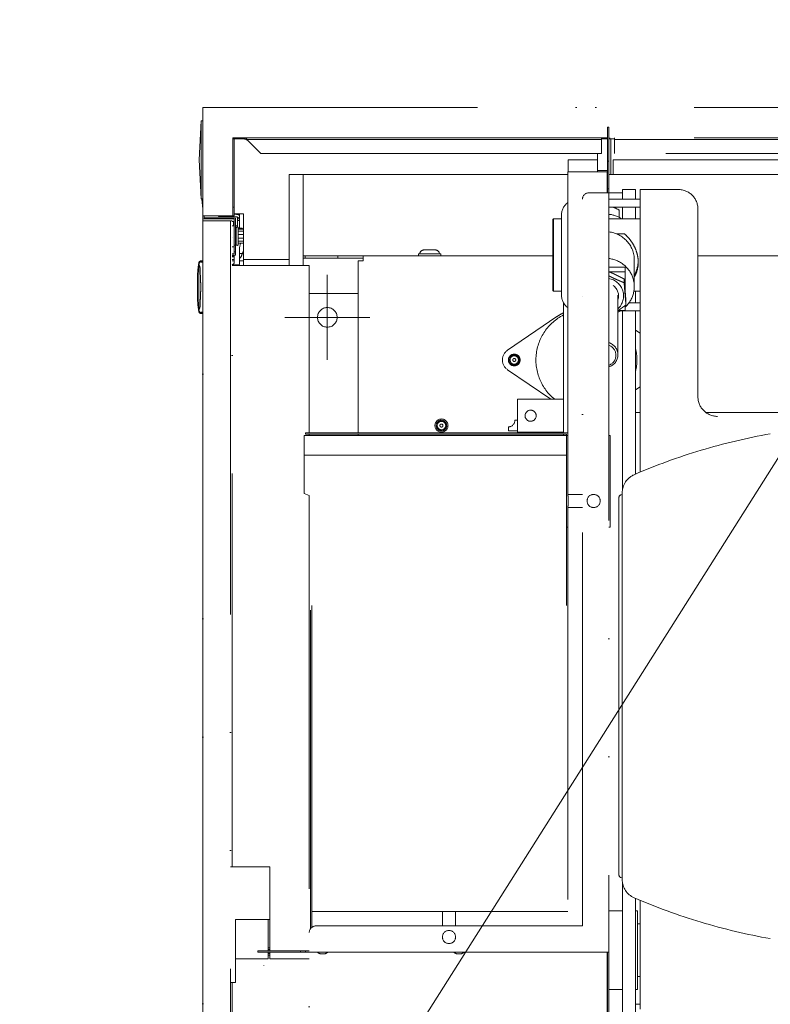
# Model space of a CAD drawing. Header units: millimetres. Extents: x -25606 to 96684, y -22894 to 47132.
# Tile 64 of 89: x 8273 to 8845, y 7579 to 8330. Entities that reach past the tile are written whole.
import ezdxf
from ezdxf import colors
from ezdxf.entities.mleader import LeaderData, LeaderLine
from ezdxf.math import Vec2, Vec3

# ---------------------------------------------------------------- set-up
doc = ezdxf.new("R2010")
doc.units = ezdxf.units.MM
doc.header["$LTSCALE"] = 50
doc.linetypes.add('A_CARA_16', pattern=[11.4, 6, -1.8, 0, -1.8, 0, -1.8])
for name, color, linetype, lineweight in [('CA_POHHRA18', 8, 'Continuous', 18), ('CA_TEXT25', 7, 'Continuous', 25), ('CA_TG', 9, 'A_CARA_16', 13)]:
    doc.layers.add(name, color=color, linetype=linetype, lineweight=lineweight)
doc.layers.add('Obrysy', color=2, linetype='Continuous')
doc.styles.add('ROMANS', font='romans.shx', dxfattribs={"width": 0.8})

# ---------------------------------------------------------------- blocks, each defined once
blk = doc.blocks.new('tg')
h = blk.add_hatch()
h.set_pattern_fill('ANSI31', color=252, scale=254, angle=345.00002, style=0)
h.set_pattern_definition([(30, (1065.013, 4011), (-15.87501, 27.4963), [])])
edge = h.paths.add_edge_path()
edge.add_spline(control_points=[(5561.44, 7111.52), (5560.77, 7111.63), (5560.1, 7111.75), (5559.44, 7111.88)], knot_values=[13.825662, 13.825662, 13.825662, 13.825662, 14.000098, 14.000098, 14.000098, 14.000098], degree=3, periodic=0)
edge.add_line((5559.44, 7111.88), (5559.44, 7111.88))
edge.add_line((5559.44, 7111.88), (5559.44, 7148.08))
edge.add_line((5559.44, 7148.08), (5561.44, 7148.08))
edge.add_line((5561.44, 7148.08), (5561.44, 7111.52))
edge.add_line((5561.44, 7111.52), (5561.44, 7111.52))
edge = h.paths.add_edge_path()
edge.add_line((4448.44, 6141.46), (4448.44, 6226.45))
edge.add_spline(control_points=[(4448.44, 6226.45), (4449.11, 6226.22), (4449.78, 6225.97), (4450.44, 6225.72)], knot_values=[10.864235, 10.864235, 10.864235, 10.864235, 11.074814, 11.074814, 11.074814, 11.074814], degree=3, periodic=0)
edge.add_line((4450.44, 6225.72), (4450.44, 6225.72))
edge.add_line((4450.44, 6225.72), (4450.44, 6142.04))
edge.add_spline(control_points=[(4450.44, 6142.04), (4450.27, 6141.99), (4450.09, 6141.94), (4449.43, 6141.74), (4448.94, 6141.6), (4448.44, 6141.46)], knot_values=[22.713594, 22.713594, 22.713594, 22.713594, 22.768373, 22.768373, 22.922016, 22.922016, 22.922016, 22.922016], degree=3, periodic=0)
edge = h.paths.add_edge_path()
edge.add_ellipse((5557.44, 6158.55), major_axis=(-3, 4), ratio=1, start_angle=270, end_angle=299.55192)
edge.add_line((5559.44, 6163.13), (5559.44, 6212.82))
edge.add_line((5559.44, 6212.82), (5559.44, 6212.82))
edge.add_spline(control_points=[(5559.44, 6212.82), (5559.83, 6212.95), (5560.22, 6213.08), (5560.89, 6213.27), (5561.16, 6213.35), (5561.44, 6213.43)], knot_values=[5.579232, 5.579232, 5.579232, 5.579232, 5.705995, 5.705995, 5.795124, 5.795124, 5.795124, 5.795124], degree=3, periodic=0)
edge.add_line((5561.44, 6213.43), (5561.44, 6161.55))
at = {"color": 252}
for p, q in [((4329.94, 7290), (4329.94, 7205)), ((5004.69, 7290), (4329.94, 7290)), ((4327.14, 7250), (4328.7, 7279.75)), ((4328.7, 7220.25), (4328.7, 7279.75)), ((4329.94, 7279.75), (4328.7, 7279.75)), ((4638.44, 7225), (4638.44, 7275)), ((4639.44, 7275), (4638.44, 7275)), ((4639.44, 7275), (4639.44, 6055)), ((4352.94, 7207.33), (4352.94, 7267)), ((4638.44, 7267), (4352.94, 7267)), ((4353.39, 7267), (4353.39, 7266)), ((4361.75, 7266), (4353.39, 7266)), ((4353.94, 7207.33), (4353.94, 7266)), ((4361.75, 7267), (4361.75, 7266)), ((4363.74, 7265.62), (4633.82, 7265.62)), ((4374.16, 7255), (4364.44, 7264.72)), ((4633.82, 7267), (4633.82, 7255)), ((4638.44, 7266), (4633.82, 7266)), ((4637.32, 7266), (4637.32, 7267)), ((5004.69, 7267), (4639.44, 7267)), ((4643.82, 7266), (4639.44, 7266)), ((4640.32, 7266), (4640.32, 7267)), ((4640.94, 7239), (4640.94, 7266)), ((4643.82, 7255), (4643.82, 7267)), ((4643.82, 7265.62), (4993.47, 7265.62)), ((4633.82, 7255), (4374.16, 7255)), ((4630.94, 7255), (4630.94, 7241)), ((4983.05, 7255), (4643.82, 7255)), ((4327.14, 7250), (4328.7, 7220.25)), ((4608.44, 7241), (4608.44, 7250)), ((4608.44, 7250), (4630.94, 7250)), ((4639.44, 7249), (4638.44, 7249)), ((4642.94, 7239), (4642.94, 7250)), ((4642.94, 7250), (4817.44, 7250)), ((4608.19, 7239), (4395.94, 7239)), ((4395.94, 7169.5), (4395.94, 7239)), ((4406.44, 7239), (4406.44, 7169.5)), ((4638.19, 7241), (4608.19, 7241)), ((4608.19, 7241), (4608.19, 6993.78)), ((4630.94, 7242), (4638.44, 7242)), ((4638.19, 7241), (4638.44, 7241)), ((4638.19, 7241), (4638.19, 7225)), ((4638.19, 7239), (4638.44, 7239)), ((4639.44, 7239), (5607.94, 7239)), ((4624.44, 7225), (4649.94, 7225)), ((4638.44, 7228), (4639.44, 7228)), ((4649.94, 7220), (4649.94, 7227.5)), ((4659.94, 7227.5), (4649.94, 7227.5)), ((4659.94, 7227.5), (4659.94, 7220)), ((4663.44, 7012.01), (4663.44, 7227.5)), ((4692.44, 7227.5), (4663.44, 7227.5)), ((4329.94, 7220.25), (4328.7, 7220.25)), ((4329.24, 7220.25), (4329.94, 7212.55)), ((4619.44, 6666), (4619.44, 7220)), ((4663.44, 7220), (4639.44, 7220)), ((4329.94, 7207.33), (4353.94, 7207.33)), ((4330.94, 7206), (4330.94, 7207.33)), ((4341.91, 7207.33), (4341.9, 7206.81)), ((4352.94, 7213.92), (4353.94, 7213.92)), ((4353.94, 7209), (4360.94, 7209)), ((4355.46, 7208.58), (4353.94, 7208.6)), ((4356.44, 7209), (4356.44, 7208.45)), ((4357.94, 7209), (4357.94, 7198)), ((4360.94, 7169.5), (4360.94, 7209)), ((4603.44, 7208), (4603.44, 7147)), ((4663.44, 7214), (4639.44, 7214)), ((4647.44, 7211.7), (4647.44, 7206.22)), ((4649.94, 7205), (4649.94, 7214)), ((4659.94, 7214), (4659.94, 7205)), ((4707.44, 7069.5), (4707.44, 7212.5)), ((4329.94, 7205), (4353.94, 7205)), ((4329.94, 7203.5), (4352.44, 7203.5)), ((4329.94, 6126.5), (4329.94, 7203.5)), ((4330.94, 7206), (4354.94, 7206)), ((4355.43, 7206.58), (4341.9, 7206.81)), ((4351.19, 7203.5), (4351.19, 6126.5)), ((4352.44, 6710.92), (4352.44, 7203.5)), ((4353.44, 7203), (4352.44, 7203)), ((4353.94, 7199.88), (4352.44, 7199.88)), ((4353.44, 7203), (4353.44, 7199.88)), ((4353.94, 7205), (4353.94, 7178.5)), ((4354.94, 7206), (4354.94, 7177.5)), ((4356.44, 7199.75), (4354.94, 7199.75)), ((4356.44, 7198.86), (4356.44, 7206.35)), ((4356.44, 7203.75), (4357.94, 7203.75)), ((4596.94, 7204.5), (4597.44, 7205)), ((4596.94, 7150.5), (4596.94, 7204.5)), ((4597.44, 7205), (4597.44, 7150)), ((4597.44, 7205), (4603.44, 7205)), ((4639.44, 7205), (4663.44, 7205)), ((4354.94, 7198), (4355.54, 7198)), ((4355.54, 7197.18), (4354.94, 7197.18)), ((4354.94, 7196.21), (4355.54, 7196.09)), ((4355.54, 7192.96), (4354.94, 7192.84)), ((4355.54, 7198.13), (4355.54, 7185.63)), ((4357.04, 7198.13), (4357.04, 7185.63)), ((4359.68, 7198), (4357.04, 7198)), ((4357.04, 7197.14), (4360.94, 7197.14)), ((4357.04, 7195.73), (4360.94, 7195.73)), ((4357.04, 7193.29), (4360.94, 7193.29)), ((4645.31, 7193.67), (4651.47, 7193.67)), ((4353.94, 7185.11), (4354.94, 7185.11)), ((4354.94, 7190.91), (4355.54, 7190.79)), ((4355.54, 7187.66), (4354.94, 7187.54)), ((4354.94, 7186.58), (4355.54, 7186.58)), ((4357.04, 7190.46), (4360.94, 7190.46)), ((4357.04, 7188.02), (4360.94, 7188.02)), ((4357.04, 7186.61), (4360.94, 7186.61)), ((4358.66, 7186.61), (4357.94, 7183)), ((4353.94, 7183.88), (4352.44, 7183.88)), ((4353.94, 7178.5), (4352.44, 7178.5)), ((4354.94, 7177.5), (4352.44, 7177.5)), ((4353.94, 7179.83), (4354.94, 7179.83)), ((4353.94, 7171.54), (4353.94, 7177.5)), ((4357.94, 7183), (4357.94, 7171)), ((4357.94, 7178.73), (4358.22, 7178.73)), ((4360.94, 7178.73), (4358.22, 7178.73)), ((4511.44, 7178.5), (4494.44, 7178.5)), ((4494.44, 7177), (4494.44, 7178.5)), ((4507.24, 7181.4), (4498.64, 7181.4)), ((4511.44, 7177), (4511.44, 7178.5)), ((4327.11, 7170.84), (4327.11, 7171.99)), ((4327.11, 7170.37), (4327.11, 7135.63)), ((4328.44, 7172.72), (4328.44, 7172.12)), ((4328.44, 7172.72), (4329.94, 7172.72)), ((4329.94, 7172.12), (4328.44, 7172.12)), ((4328.47, 7173), (4329.94, 7173)), ((4352.44, 7176.99), (4353.94, 7177.02)), ((4352.44, 7176.12), (4353.94, 7176.15)), ((4352.44, 7174.12), (4353.94, 7174.15)), ((4352.44, 7173), (4353.94, 7173)), ((4352.44, 7170), (4353.5, 7170.7)), ((4352.44, 7170), (4357.81, 7170)), ((4357.94, 7173), (4360.94, 7173)), ((4360.94, 7174), (4395.94, 7174)), ((4596.94, 7177), (4406.44, 7177)), ((4406.44, 7175), (4452.36, 7175)), ((4407.94, 7175), (4407.94, 7177)), ((4432.94, 7175), (4432.94, 7177)), ((4452.36, 7173.08), (4448.44, 7173.08)), ((4448.44, 7042), (4448.44, 7173.08)), ((4452.36, 7177), (4452.36, 7173.08)), ((4658.94, 7153.46), (4658.94, 7173.75)), ((5479.94, 7177), (4707.44, 7177)), ((4352.44, 7169.5), (4411.19, 7169.5)), ((4411.19, 7042), (4411.19, 7169.5)), ((4424.94, 7162.5), (4424.94, 7097.5)), ((4651.94, 7168.15), (4639.44, 7168.15)), ((4651.94, 7164.7), (4639.91, 7164.7)), ((4651.94, 7150.46), (4651.94, 7168.15)), ((4326.04, 7161.94), (4326.04, 7144.06)), ((4651.2, 7156.4), (4651.2, 7159.23)), ((4411.19, 7148.08), (4448.44, 7148.08)), ((4596.94, 7150.5), (4597.44, 7150)), ((4597.44, 7150), (4603.44, 7150)), ((4658.66, 7150), (4663.44, 7150)), ((4659.94, 7150), (4659.94, 7141)), ((4604.94, 7042), (4604.94, 7141.19)), ((4646.44, 7101.46), (4646.44, 7146.82)), ((4652.59, 7139.49), (4652.59, 7142.33)), ((4663.44, 7141), (4654.89, 7141)), ((4327.11, 7135.16), (4327.11, 7134.01)), ((4328.44, 7133.88), (4328.44, 7133.28)), ((4328.44, 7133.88), (4329.94, 7133.88)), ((4329.94, 7133.28), (4328.44, 7133.28)), ((4328.47, 7133), (4329.94, 7133)), ((4646.8, 7135.32), (4651.94, 7135.32)), ((4648.28, 7135), (4663.44, 7135)), ((4649.94, 6998.58), (4649.94, 7135)), ((4651.94, 7135.32), (4651.94, 7139.01)), ((4659.94, 7135), (4659.94, 7010.52)), ((4457.44, 7130), (4392.44, 7130)), ((4599.9, 7130.54), (4562.37, 7104.93)), ((4663.44, 7117.95), (4659.94, 7120.34)), ((4562.37, 7090.07), (4595.44, 7067.5)), ((4659.94, 7074.66), (4663.44, 7077.05)), ((4569.94, 7067.5), (4569.94, 7042.5)), ((4604.94, 7067.5), (4569.94, 7067.5)), ((4659.94, 7057.5), (4663.44, 7057.5)), ((4713.44, 7057.5), (5259.94, 7057.5)), ((4567.94, 7051.5), (4569.94, 7051.5)), ((5256.44, 7054.5), (4722.44, 7054.5)), ((4562.94, 7043.5), (4562.94, 7046.5)), ((4569.94, 7043.5), (4562.94, 7043.5)), ((4569.94, 7042.5), (4604.94, 7042.5)), ((4407.19, 7040), (4407.19, 6995.58)), ((4407.19, 7040), (4608.19, 7040)), ((4408.19, 7042), (4408.19, 7041)), ((4608.19, 7042), (4408.19, 7042)), ((4607.19, 7041), (4408.19, 7041)), ((4411.19, 7040), (4411.19, 7041)), ((4448.44, 7040), (4448.44, 7041)), ((4604.94, 7040), (4604.94, 7041)), ((4607.19, 7041), (4607.19, 6910.38)), ((4639.44, 7040), (4640.44, 7040)), ((4640.44, 7040), (4640.44, 6970)), ((4407.19, 7025), (4607.19, 7025)), ((4411.19, 6994.22), (4407.19, 6995.58)), ((4411.19, 6994.22), (4411.19, 6225.39)), ((4619.44, 6995), (4608.19, 6995)), ((4608.44, 6986.11), (4608.44, 6993.89)), ((4647.26, 6704.78), (4647.26, 6992.72)), ((4648.74, 6994.65), (4649.76, 6994.92)), ((4649.76, 6701.24), (4649.76, 6996.26)), ((4608.19, 6986.22), (4608.19, 6677)), ((4608.19, 6985), (4619.44, 6985)), ((4608.19, 6970), (4607.19, 6970)), ((4640.44, 6970), (4639.44, 6970)), ((4413.19, 6910.38), (4413.19, 6665)), ((4412.19, 6906.63), (4412.19, 6664)), ((4351.19, 6710.92), (4381.19, 6710.92)), ((4381.19, 6710.92), (4381.19, 6647)), ((4648.74, 6702.85), (4649.76, 6702.58)), ((4649.94, 6557), (4649.94, 6698.92)), ((4659.94, 6686.98), (4659.94, 6554.45)), ((4663.44, 6602.5), (4663.44, 6685.49)), ((4413.19, 6677), (4608.19, 6677)), ((4512.69, 6677), (4512.69, 6666)), ((4522.69, 6666), (4522.69, 6677)), ((4639.44, 6677.5), (4649.94, 6677.5)), ((4659.94, 6677.5), (4661.44, 6677.5)), ((4661.44, 6617.5), (4661.44, 6677.5)), ((4354.94, 6671), (4381.19, 6671)), ((4354.94, 6622.83), (4354.94, 6671)), ((4379.94, 6647), (4379.94, 6671)), ((4661.44, 6667.5), (4663.44, 6667.5)), ((4416.19, 6666), (4619.44, 6666)), ((4411.19, 6647), (4372.07, 6647)), ((4372.07, 6646), (4372.07, 6647)), ((4639.44, 6646), (4372.07, 6646)), ((4381.19, 6649.33), (4379.94, 6649.33)), ((4381.19, 6648), (4379.94, 6648)), ((4379.94, 6641), (4379.94, 6646)), ((4381.19, 6645), (4379.94, 6645)), ((4381.19, 6646), (4381.19, 6641)), ((4404.52, 6647), (4404.52, 6646)), ((4408.19, 6646), (4408.19, 6647)), ((4422.46, 6644.65), (4420.17, 6644.65)), ((4526.46, 6644.65), (4524.17, 6644.65)), ((4608.19, 6089), (4608.19, 6646)), ((4638.19, 6646), (4638.19, 6089)), ((4638.44, 6646), (4638.44, 6055)), ((4354.94, 6641), (4379.94, 6641)), ((4376.43, 6155.5), (4376.43, 6641)), ((4379.94, 6643.67), (4381.19, 6643.67)), ((4381.19, 6641), (4411.19, 6641)), ((4354.94, 6622.83), (4351.19, 6622.83)), ((4352.44, 6622.83), (4352.44, 6126.5)), ((4661.44, 6627.5), (4663.44, 6627.5)), ((4639.44, 6617.5), (4649.94, 6617.5)), ((4659.94, 6617.5), (4661.44, 6617.5)), ((4663.44, 6606.42), (4659.94, 6606.42))]:
    blk.add_line(p, q, dxfattribs=at)
blk.add_lwpolyline([(4329.94, 6040), (5679.94, 6040), (5679.94, 7290), (4329.94, 7290)], close=True)
for centre, radius in [((4424.94, 7130), 7.5), ((4567.44, 7097.5), 4.5), ((4567.44, 7097.5), 4), ((4567.44, 7097.5), 3.23), ((4567.44, 7097.5), 1.16), ((4579.94, 7055), 4.25), ((4511.94, 7047.5), 5), ((4511.94, 7047.5), 4), ((4511.94, 7047.5), 3.23), ((4511.94, 7047.5), 1.16), ((4627.94, 6990), 5), ((4517.69, 6657.5), 5)]:
    blk.add_circle(centre, radius, dxfattribs=at)
for centre, radius, start, end in [((4624.44, 7220), 5, 90, 180), ((4692.44, 7212.5), 15, 0, 90), ((4615.44, 7208), 12, 127.16655, 180), ((4355.38, 7204.02), 4.56, 55.84708, 89), ((4636.44, 7195), 20, 56.63299, 71.80513), ((4355.38, 7204.02), 2.56, 0, 89), ((4356.29, 7198.13), 0.75, 0, 180), ((4356.29, 7185.63), 0.75, 180, 0), ((4498.64, 7178.2), 3.2, 90, 174.62062), ((4507.24, 7178.2), 3.2, 5.37938, 90), ((4373.9, 7161.94), 47.86, 167.88202, 180), ((4328.56, 7171.44), 1.56, 93.33052, 159.57176), ((4352.94, 7171.54), 1, 303.69007, 0), ((4353.94, 7171), 4, 337.97569, 0.00084), ((4373.9, 7144.06), 47.86, 180, 192.11798), ((4615.44, 7147), 12, 180, 232.83345), ((4328.56, 7134.56), 1.56, 200.42824, 266.66948), ((4622.44, 7097.5), 40, 115.94448, 124.30765), ((4622.44, 7097.5), 38.5, 117.03569, 231.18929), ((4567.44, 7097.5), 9, 124.30765, 235.69235), ((4622.44, 7097.5), 38.5, 346.91265, 13.08735), ((4722.44, 7069.5), 15, 180, 270), ((4562.94, 7051.5), 5, 270, 0), ((4843.53, 6583.3), 465, 100.02141, 113.40791), ((4664.76, 6996.26), 15, 113.40791, 180), ((4649.26, 6992.72), 2, 105, 180), ((4649.26, 6704.78), 2, 180, 255), ((4664.76, 6701.24), 15, 180, 246.59209), ((4843.53, 7114.2), 465, 246.59209, 259.97859), ((4416.19, 6661), 5, 90, 180), ((4420.88, 6650), 5.4, 227.84576, 262.45448), ((4421.75, 6650), 5.4, 277.54552, 312.15424), ((4524.88, 6650), 5.4, 227.84576, 262.45448), ((4525.75, 6650), 5.4, 277.54552, 312.15424)]:
    blk.add_arc(centre, radius, start, end, dxfattribs=at)
for centre, major_axis, ratio, start_param, end_param in [((4636.94, 7186.73), (22.5, 0), 0.979206, 0.977715, 1.459438), ((4358.88, 7194), (-0.88, -3.99), 0.302481, 2.539325, 3.208396), ((4636.94, 7173.75), (22, 0), 0.979206, 0, 1.456896), ((4355.38, 7178.73), (4.56, 0), 0.999848, 5.30847, 6.283185), ((4359.65, 7183.73), (0, -5), 0.34202, 0, 0.854561), ((4326.45, 7167.14), (-0.89, -4.96), 0.001222, 3.868558, 3.935022), ((4326.45, 7167.03), (0.01, -5.03), 0.176523, 2.297549, 2.364016), ((4636.94, 7153.46), (22, 0), 0.979206, 5.462634, 7.740081), ((4636.94, 7173.75), (25, 0), 0.979206, 5.788251, 6.24595), ((4636.94, 7146.36), (13.85, 0), 0.979206, 5.468257, 7.672453), ((4636.94, 7146.36), (10, 0), 0.979206, 5.965575, 7.208865), ((4326.45, 7138.97), (-0.01, -5.03), 0.176523, 0.777576, 0.844043), ((4326.45, 7138.86), (0.89, -4.96), 0.001196, 5.489761, 5.556222), ((4636.94, 7153.46), (-22, 0), 0.979206, 2.017304, 2.140783), ((4636.44, 7101.46), (10, 0), 0.974698, 5.017123, 7.549248), ((4636.44, 7101.12), (8.5, 0), 0.974698, 5.073151, 7.49322)]:
    blk.add_ellipse(centre, major_axis=major_axis, ratio=ratio, start_param=start_param, end_param=end_param, dxfattribs=at)
for points, knots in [([(4361.75, 7267), (4362.38, 7267), (4363, 7266.5), (4363.63, 7265.76), (4363.67, 7265.71), (4363.7, 7265.67), (4363.74, 7265.62)], [0, 0, 0, 0, 3.1344, 3.1344, 3.1344, 3.320063, 3.320063, 3.320063, 3.320063]), ([(4361.75, 7266), (4362.47, 7266), (4363.2, 7265.62), (4363.92, 7265.1), (4364.09, 7264.98), (4364.27, 7264.85), (4364.44, 7264.72)], [0, 0, 0, 0, 2.715015, 2.715015, 2.715015, 3.358386, 3.358386, 3.358386, 3.358386]), ([(4364.44, 7264.72), (4364.38, 7264.79), (4364.33, 7264.85), (4364.21, 7265), (4364.15, 7265.07), (4363.97, 7265.31), (4363.85, 7265.46), (4363.74, 7265.62)], [-0.1140441, -0.1140441, -0.1140441, -0.1140441, -0.0883187, -0.0883187, -0.0585653, -0.0585653, -0.0000002, -0.0000002, -0.0000002, -0.0000002]), ([(4651.47, 7193.67), (4652.6, 7192.7), (4653.65, 7191.65), (4655.65, 7189.36), (4656.64, 7188.03), (4658.44, 7185.16), (4659.24, 7183.6), (4660.56, 7180.37), (4661.08, 7178.68), (4661.77, 7175.28), (4661.94, 7173.57), (4661.94, 7171.92)], [1.722337, 1.722337, 1.722337, 1.722337, 2.198824, 2.198824, 2.705441, 2.705441, 3.212057, 3.212057, 3.718673, 3.718673, 4.22529, 4.22529, 4.22529, 4.22529]), ([(4326.04, 7161.63), (4326.04, 7161.64), (4326.04, 7161.65), (4326.04, 7164.66), (4326.37, 7167.66), (4327.06, 7170.61)], [-16.823104, -16.823104, -16.823104, -16.823104, -16.819221, -16.819221, -15.545666, -15.545666, -15.545666, -15.545666]), ([(4327.9, 7172.04), (4327.9, 7172.01), (4327.87, 7171.98), (4327.65, 7171.76), (4327.38, 7171.5), (4327.16, 7171), (4327.13, 7170.92), (4327.11, 7170.84)], [-1.2194227, -1.2194227, -1.2194227, -1.2194227, -1.1482051, -1.1482051, -1.0016214, -1.0016214, -0.974828, -0.974828, -0.974828, -0.974828]), ([(4327.11, 7170.37), (4327.21, 7169.99), (4327.38, 7169.56), (4327.66, 7168.83), (4327.76, 7168.55), (4327.87, 7168.1), (4327.9, 7167.92), (4327.9, 7167.73)], [-0.2709346, -0.2709346, -0.2709346, -0.2709346, -0.1449838, -0.1449838, -0.06362, -0.06362, -0.0097497, -0.0097497, -0.0097497, -0.0097497]), ([(4328.47, 7173), (4328.47, 7173), (4328.47, 7173), (4328.47, 7173), (4328.47, 7173), (4328.47, 7173), (4328.47, 7173), (4328.44, 7172.98), (4328.38, 7172.95), (4328.18, 7172.73), (4328.04, 7172.45), (4327.9, 7172.04)], [-17.797885, -17.797885, -17.797885, -17.797885, -17.782478, -17.782478, -17.749236, -17.749236, -17.677577, -17.677577, -17.177936, -17.177936, -16.150332, -16.150332, -16.150332, -16.150332]), ([(4661.94, 7171.92), (4661.94, 7170.27), (4661.77, 7168.62), (4661.08, 7165.48), (4660.56, 7163.98), (4659.61, 7161.99), (4659.29, 7161.4), (4658.94, 7160.84)], [4.22529, 4.22529, 4.22529, 4.22529, 4.731906, 4.731906, 5.238523, 5.238523, 5.463216, 5.463216, 5.463216, 5.463216]), ([(4327.9, 7167.73), (4328.02, 7165.06), (4328.13, 7162.36), (4328.33, 7157.93), (4328.4, 7156.28), (4328.46, 7154.36), (4328.47, 7153.95), (4328.47, 7153.44), (4328.47, 7153.33), (4328.47, 7153.15), (4328.47, 7153.07), (4328.47, 7153), (4328.47, 7152.94), (4328.47, 7152.87), (4328.47, 7152.71), (4328.47, 7152.61), (4328.47, 7152.24), (4328.46, 7151.98), (4328.42, 7150.32), (4328.36, 7148.79), (4328.24, 7146.08), (4328.19, 7145.01), (4328.07, 7142.04), (4327.98, 7140.16), (4327.9, 7138.27)], [-1.386934, -1.386934, -1.386934, -1.386934, -0.650773, -0.650773, -0.178319, -0.178319, -0.055181, -0.055181, -0.02189, -0.02189, 0, 0, 0, 0.01882, 0.01882, 0.049169, 0.049169, 0.12834, 0.12834, 0.54241, 0.54241, 0.812771, 0.812771, 1.287615, 1.287615, 1.287615, 1.287615]), ([(4327.06, 7135.39), (4326.37, 7138.34), (4326.04, 7141.34), (4326.04, 7144.35), (4326.04, 7144.36), (4326.04, 7144.37)], [-1.273555, -1.273555, -1.273555, -1.273555, 0, 0, 0.003884, 0.003884, 0.003884, 0.003884]), ([(4327.9, 7138.27), (4327.9, 7138.14), (4327.88, 7138.02), (4327.78, 7137.46), (4327.6, 7137), (4327.29, 7136.21), (4327.18, 7135.9), (4327.11, 7135.63)], [-2.8772178, -2.8772178, -2.8772178, -2.8772178, -2.8355838, -2.8355838, -2.68972, -2.68972, -2.5794729, -2.5794729, -2.5794729, -2.5794729]), ([(4327.11, 7135.16), (4327.21, 7134.82), (4327.38, 7134.55), (4327.66, 7134.23), (4327.76, 7134.13), (4327.87, 7134.02), (4327.9, 7133.99), (4327.9, 7133.96)], [-0.2709346, -0.2709346, -0.2709346, -0.2709346, -0.1449838, -0.1449838, -0.06362, -0.06362, -0.0097497, -0.0097497, -0.0097497, -0.0097497]), ([(4327.9, 7133.96), (4328.02, 7133.61), (4328.13, 7133.36), (4328.33, 7133.1), (4328.4, 7133.04), (4328.46, 7133.01), (4328.47, 7133.01), (4328.47, 7133), (4328.47, 7133), (4328.47, 7133), (4328.47, 7133), (4328.47, 7133)], [-1.386933, -1.386933, -1.386933, -1.386933, -0.650773, -0.650773, -0.178319, -0.178319, -0.055181, -0.055181, -0.02189, -0.02189, 0, 0, 0, 0])]:
    blk.add_open_spline(points, degree=3, knots=knots, dxfattribs=at)
for points, weights in [([(4651.2, 7159.23), (4645.02, 7162.51), (4639.44, 7164.9)], [1, 1.1184193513, 1.05554466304]), ([(4639.44, 7161.66), (4645.02, 7158.87), (4651.2, 7156.4)], [1.05554466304, 1.1184193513, 1]), ([(4652.59, 7142.33), (4651.89, 7151.29), (4651.2, 7159.23)], [1, 1.15470053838, 1]), ([(4651.2, 7156.4), (4651.89, 7147.44), (4652.59, 7139.49)], [1, 1.15470053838, 1]), ([(4652.59, 7139.49), (4649.3, 7137.04), (4646.44, 7135.07)], [1, 1.06587180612, 1.07564691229])]:
    blk.add_rational_spline(points, weights, degree=2, dxfattribs=at)
blk = doc.blocks.new('_Dot')
at = {"layer": 'Obrysy', "color": 0, "lineweight": -2}
blk.add_line((-0.5, 0), (-1, 0), dxfattribs=at)
at = {"layer": 'Obrysy', "color": 0, "const_width": 0.5}
blk.add_lwpolyline([(-0.25, 0, 1), (0.25, 0, 1)], format="xyb", close=True, dxfattribs=at)

msp = doc.modelspace()

# ---------------------------------------------------------------- linework, layer by layer
at = {"layer": 'CA_POHHRA18'}
msp.add_line((6997.48, 5063.28), (9458.76, 8958.28), dxfattribs=at)

# ---------------------------------------------------------------- block references
at = {"layer": 'CA_TG'}
msp.add_blockref('tg', (4082.27, 973.28), dxfattribs=at)

# ---------------------------------------------------------------- next in the draw order: leaders
at = {"layer": 'CA_TEXT25'}
ml = msp.add_multileader_mtext('Standard', dxfattribs=at)
ml.set_content("\\A1;KANALIZACE DEŠŤOVÁ KG 125 PVC, celk.délka ~43m'\\Phloubka cca 1,0m\\Pvč. výkopu, podsypu, zásypu, všech tvarovek\\P+ 4ks lapač střešních splavenin DN125", color=256, style='ROMANS')
ml.set_leader_properties()
ml.set_arrow_properties(name='DOT')
ml.build(insert=Vec2(0, 0))
ml.multileader.update_dxf_attribs({"dogleg_length": 50, "arrow_head_size": 25})
ctx = ml.context
ctx.base_point, ctx.char_height, ctx.arrow_head_size, ctx.landing_gap_size, ctx.plane_origin = Vec3(5603.84, 10445.16), 100, 25, 50, Vec3(-7215.44, -4826.76)
notes = []
notes.append((ctx, [(0, (1, 1, 0), (5507.81, 10445.16), (1, 0), 96.03, [(1, [(5260.5, 9856.41)], 0, [])])]))
ctx.mtext.insert, ctx.mtext.defined_height, ctx.mtext.line_spacing_factor, ctx.mtext.line_spacing_style, ctx.mtext.flow_direction = Vec3(5653.84, 10511.83), 1.341504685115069e-11, 0.9, 2, 5
ctx.mtext.has_bg_fill, ctx.mtext.bg_color, ctx.mtext.bg_scale_factor, ctx.mtext.bg_transparency, ctx.mtext.use_window_bg_color = 1, -1073741824, 1, 0, 1
for ctx, leaders in notes:
    for number, flags, end, landing, length, lines in leaders:
        leader = LeaderData()
        leader.index, (leader.has_last_leader_line, leader.has_dogleg_vector, leader.attachment_direction) = number, flags
        leader.last_leader_point, leader.dogleg_vector, leader.dogleg_length = Vec3(end), Vec3(landing), length
        for number, points, colour, breaks in lines:
            line = LeaderLine()
            line.index, line.vertices, line.color, line.breaks = number, Vec3.list(points), colors.encode_raw_color(colour), breaks
            leader.lines.append(line)
        ctx.leaders.append(leader)

doc.saveas('drawing.dxf')
